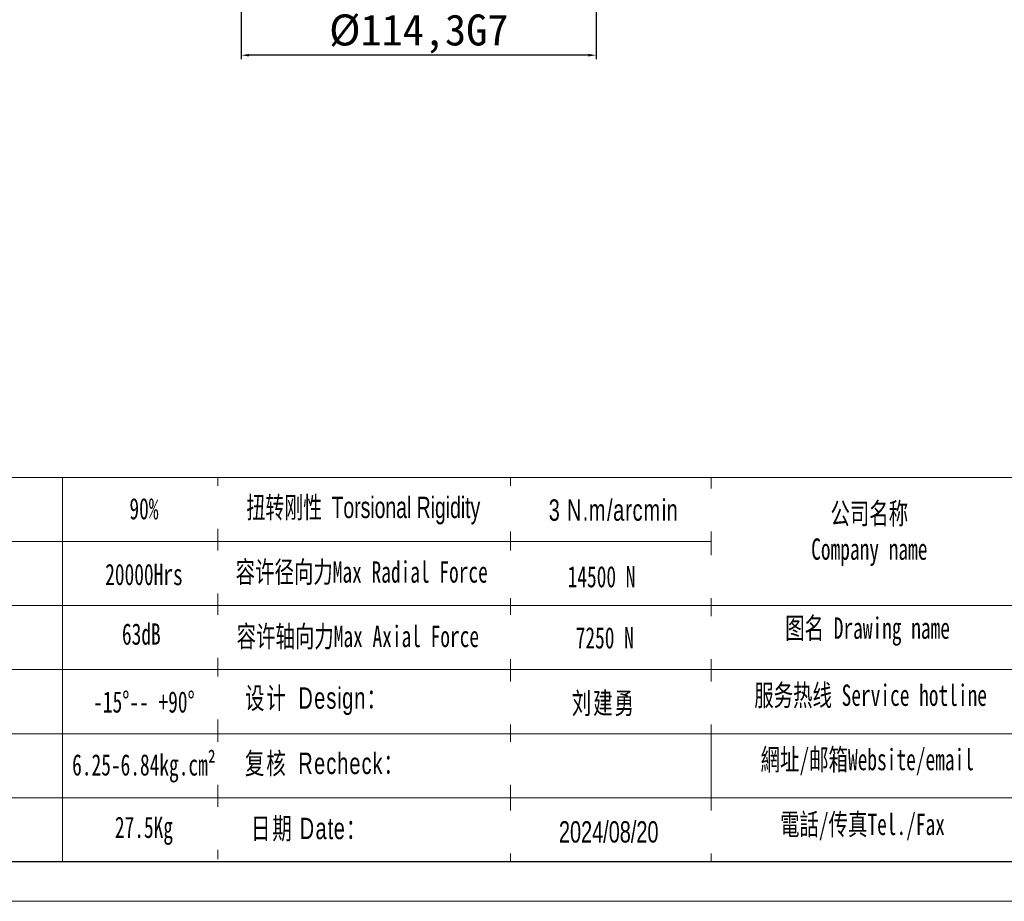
# Model space of a CAD drawing. Header units: millimetres. Extents: x 2026 to 3108, y 344 to 1109.
# Tile 11 of 18: x 2539 to 2856, y 344 to 628. Entities that reach past the tile are written whole.
import ezdxf

# ---------------------------------------------------------------- set-up
doc = ezdxf.new("R2010")
doc.units = ezdxf.units.MM
doc.layers.add('6文字层', color=3, linetype='Continuous')
doc.layers.add('SLD-0', color=7, linetype='Continuous', lineweight=18)
doc.layers.add('图框_外框线', color=7, linetype='Continuous', lineweight=18)
doc.styles.add('标准', font='arial.ttf', dxfattribs={"width": 0.667})
doc.dimstyles.new('ISO-25', dxfattribs={"dimtxt": 2.5, "dimasz": 2.5, "dimexe": 1.25, "dimexo": 0.625, "dimtad": 1, "dimtxsty": 'Standard', "dimcen": 2.5, "dimadec": 0, "dimazin": 0, "dimtfac": 1, "dimtmove": 0, "dimatfit": 3, "dimfxl": 1, "dimarcsym": 0})

# ---------------------------------------------------------------- blocks, each defined once
blk = doc.blocks.new('*D112')
at = {"layer": '6文字层', "color": 0, "lineweight": -2}
for p, q in [((2610.66, 653.08), (2610.66, 614.95)), ((2724.96, 653.08), (2724.96, 614.95)), ((2722.46, 616.2), (2613.16, 616.2))]:
    blk.add_line(p, q, dxfattribs=at)
at = {"layer": '6文字层', "color": 0}
for points in [[(2613.16, 616.61), (2613.16, 615.78), (2610.66, 616.2)], [(2722.46, 615.78), (2722.46, 616.61), (2724.96, 616.2)]]:
    blk.add_solid(points, dxfattribs=at)
at = {"layer": 'Defpoints', "color": 0}
for p in [(2610.66, 653.71), (2724.96, 653.71), (2610.66, 616.2)]:
    blk.add_point(p, dxfattribs=at)
at = {"layer": '6文字层', "color": 0, "insert": (2667.81, 623.04), "char_height": 10, "attachment_point": 5}
blk.add_mtext('%%C114,3G7', dxfattribs=at)

msp = doc.modelspace()

# ---------------------------------------------------------------- linework, layer by layer
at = {"layer": 'SLD-0'}
msp.add_line((2553.1475, 480.1589), (2553.1475, 356.5451), dxfattribs=at)
at = {"layer": '图框_外框线'}
for p, q in [((2121.795, 480.1589), (3094.9905, 480.1589)), ((2603.1656, 480.1589), (2603.1656, 357.2308)), ((2697.3541, 480.1589), (2697.3541, 356.5451)), ((2762.014, 480.1589), (2762.014, 356.5451)), ((2215.0582, 459.5339), (2762.014, 459.5339)), ((2121.795, 438.9089), (3094.9905, 438.9089)), ((2215.0582, 418.2839), (3094.9905, 418.2839)), ((2215.0582, 397.6589), (3094.9905, 397.6589)), ((2215.0582, 377.0339), (3094.9905, 377.0339))]:
    msp.add_line(p, q, dxfattribs=at)
at = {"layer": '图框_外框线', "color": 3}
msp.add_lwpolyline([(2026.2507, 343.6688), (3107.8668, 343.6688), (3107.8668, 1108.5259), (2026.2507, 1108.5259)], close=True, dxfattribs=at)
at = {"layer": '图框_外框线', "color": 3, "lineweight": 25}
msp.add_lwpolyline([(2090.6326, 356.5451), (3094.9905, 356.5451), (3094.9905, 1095.6495), (2090.6326, 1095.6495)], close=True, dxfattribs=at)

# ---------------------------------------------------------------- texts
at = {"layer": 'SLD-0', "color": 1, "char_height": 6.875, "width": 87.922205, "attachment_point": 2, "style": '标准'}
for s, insert in [('{\\fSimSun|b1|i0|c134|p2;90%}', (2579.3216, 473.5742)), ('{\\fSimSun|b1|i0|c134|p2;公司名称\\PCompany name}', (2812.8938, 472.0165)), ('{\\fSimSun|b1|i0|c134|p2;20000Hrs}', (2579.3216, 452.3847)), ('{\\fSimSun|b1|i0|c134|p2;图名 Drawing name}', (2812.3298, 435.107)), ('{\\fSimSun|b1|i0|c134|p2;63dB}', (2578.4749, 433.1942)), ('{\\fSimSun|b1|i0|c134|p2;服务热线 Service hotline}', (2813.3048, 413.4887)), ('{\\fSimSun|b1|i0|c134|p2;-15%%D-- +90%%D}', (2579.3216, 411.3308)), ('{\\fSimSun|b1|i0|c134|p2;網址/邮箱Website/email}', (2812.2343, 392.7754)), ('{\\fSimSun|b1|i0|c134|p2;6.25-6.84kg.cm²}', (2579.3216, 391.061)), ('{\\fSimSun|b1|i0|c134|p2;27.5Kg}', (2579.3216, 370.9566)), ('{\\fSimSun|b1|i0|c134|p2;電話/传真Tel./Fax}', (2810.694, 371.9006))]:
    msp.add_mtext(s, dxfattribs=dict(at, insert=insert))

# ---------------------------------------------------------------- dimensions: what is measured, and where the dimension line sits
at = {"layer": '6文字层'}
dim = msp.add_linear_dim(base=(2610.6627, 616.1978), p1=(2724.9627, 653.7091), p2=(2610.6627, 653.7091), text='%%C<>G7', dimstyle='ISO-25', override={"dimtxt": 10, "dimgap": 1}, dxfattribs=at)
dim.commit()
dim.dimension.update_dxf_attribs({"geometry": '*D112', "text_midpoint": (2667.8127, 616.1978), "dimtype": 160})

# ---------------------------------------------------------------- next in the draw order: texts
at = {"layer": 'SLD-0', "color": 1, "char_height": 6.875, "width": 116.830678, "attachment_point": 2, "style": '标准', "bg_fill": 2}
for s, insert in [('{\\T1.1;3 N.m/arcmin}', (2730.6012, 473.1287)), ('{\\f宋体|b0|i0|c134|p2;容许径向力Max Radial Force}', (2649.4464, 453.1869)), ('{\\fSimSun|b0|i0|c134|p2;\\T1.1;设计 \\fArial|b0|i0|c0|p34;Design\\fSimSun|b0|i0|c134|p2;：}', (2634.873, 412.5759)), ('{\\fSimSun|b0|i0|c134|p2;\\T1.1;复核 \\fArial|b0|i0|c0|p34;Recheck\\fSimSun|b0|i0|c134|p2;：}', (2637.5868, 391.5359)), ('{\\T1.1;日期 Date：}', (2632.5073, 370.575)), ('2024/08/20', (2728.9805, 369.47))]:
    msp.add_mtext(s, dxfattribs=dict(at, insert=insert))

# ---------------------------------------------------------------- next in the draw order: texts
for s, insert in [('{\\f宋体|b0|i0|c134|p2;\\W0.65;扭转刚性 \\fArial|b0|i0|c0|p34;Torsional Rigidity}', (2649.9621, 473.9783)), ('{\\fSimSun|b1|i0|c134|p2;14500 N}', (2726.6652, 451.6703)), ('{\\f宋体|b0|i0|c134|p2;容许轴向力Max Axial Force}', (2648.2007, 432.4312)), ('{\\fSimSun|b0|i0|c134|p2;\\T1.1;刘建勇 }', (2727.4169, 410.9375))]:
    msp.add_mtext(s, dxfattribs=dict(at, insert=insert))

# ---------------------------------------------------------------- next in the draw order: texts
at = {"layer": 'SLD-0', "color": 1, "insert": (2727.7091, 431.9772), "char_height": 6.875, "width": 116.830678, "attachment_point": 2, "style": '标准', "bg_fill": 2}
msp.add_mtext('{\\fSimSun|b1|i0|c134|p2;7250 N}', dxfattribs=at)

doc.saveas('drawing.dxf')
